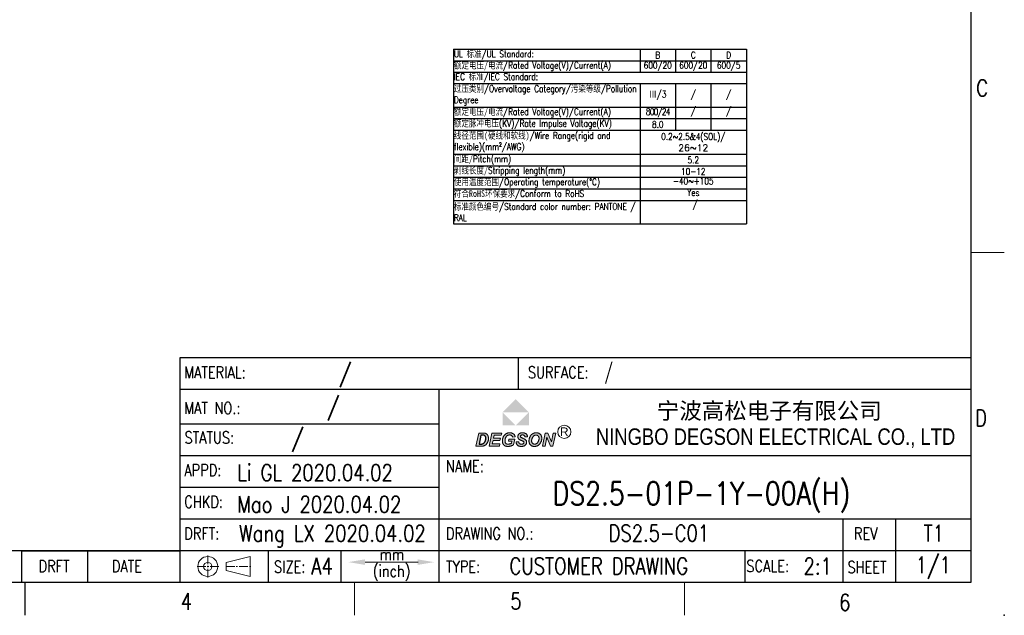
# Model space of a CAD drawing. Header units: inches. Extents: x 2053 to 2350, y -5132 to -4922.
# Tile 4 of 25: x 2201 to 2350, y -5132 to -5042. Entities that reach past the tile are written whole.
import ezdxf
from ezdxf.enums import TextEntityAlignment as Align

# ---------------------------------------------------------------- set-up
doc = ezdxf.new("R2010")
doc.units = ezdxf.units.IN
doc.header["$MEASUREMENT"] = 0
doc.linetypes.add('CENTER2', pattern=[28.575, 19.05, -3.175, 3.175, -3.175])
for name, color, linetype, lineweight in [('TEXT', 6, 'Continuous', 13), ('刻字', 1, 'Continuous', 13), ('轮廓线', 7, 'Continuous', 30)]:
    doc.layers.add(name, color=color, linetype=linetype, lineweight=lineweight)
doc.layers.add('尺寸线', color=3, linetype='Continuous')
doc.layers.add('注解', color=3, linetype='Continuous')
doc.styles.add('arial-V1.1', font='arial.ttf')
doc.styles.add('Romans-高1.8', font='romans.shx', dxfattribs={"width": 0.8, "height": 1.8})
doc.styles.add('romans-高2.5', font='romans.shx', dxfattribs={"width": 0.8, "height": 2.5})
doc.styles.add('romans-高3.5', font='romans.shx', dxfattribs={"width": 0.8, "height": 3.5})
doc.styles.add('宋体-高2.5', font='txt', dxfattribs={"width": 0.8, "height": 2.5})
doc.styles.add('黑体-V1.1', font='simhei.ttf')

# ---------------------------------------------------------------- blocks, each defined once
blk = doc.blocks.new('FOR-1754 Rev.1.1-A4客户图')
at = {"layer": '轮廓线'}
h = blk.add_hatch(color=1, dxfattribs=at)
h.paths.add_polyline_path([(-69.07, 27.78), (-71.07, 25.78), (-67.07, 25.78)])
h.paths.add_polyline_path([(-67.07, 25.78), (-69.07, 23.77), (-67.07, 23.77)])
h.paths.add_polyline_path([(-71.07, 25.78), (-71.07, 23.77), (-69.07, 23.77)])
blk.add_hatch(color=1, dxfattribs=at).paths.add_polyline_path([(-69.07, 23.77), (-67.07, 23.77), (-67.07, 25.78)])
h = blk.add_hatch(color=256, dxfattribs=at)
h.paths.add_polyline_path([(-65.7, 22.64), (-65.74, 22.65), (-65.79, 22.66), (-65.84, 22.66), (-65.89, 22.67), (-65.94, 22.67), (-65.98, 22.67), (-66.03, 22.66), (-66.08, 22.66), (-66.13, 22.65), (-66.17, 22.65), (-66.22, 22.64), (-66.27, 22.62), (-66.31, 22.61), (-66.35, 22.59), (-66.39, 22.58), (-66.44, 22.56), (-66.48, 22.53), (-66.52, 22.51), (-66.56, 22.48), (-66.6, 22.45), (-66.63, 22.42), (-66.67, 22.39), (-66.7, 22.36), (-66.73, 22.32), (-66.77, 22.29), (-66.79, 22.25), (-66.81, 22.23), (-66.84, 22.19), (-66.86, 22.15), (-66.88, 22.11), (-66.9, 22.07), (-66.92, 22.02), (-66.94, 21.98), (-66.96, 21.93), (-66.98, 21.89), (-66.99, 21.84), (-67.01, 21.79), (-67.02, 21.75), (-67.03, 21.7), (-67.04, 21.65), (-67.05, 21.6), (-67.05, 21.56), (-67.06, 21.51), (-67.06, 21.46), (-67.06, 21.42), (-67.06, 21.41), (-67.06, 21.36), (-67.06, 21.32), (-67.05, 21.27), (-67.04, 21.22), (-67.03, 21.18), (-67.02, 21.13), (-67, 21.09), (-66.98, 21.04), (-66.97, 21), (-66.94, 20.96), (-66.92, 20.92), (-66.89, 20.89), (-66.86, 20.85), (-66.83, 20.82), (-66.79, 20.79), (-66.75, 20.75), (-66.71, 20.72), (-66.7, 20.72), (-66.66, 20.69), (-66.62, 20.67), (-66.58, 20.66), (-66.54, 20.64), (-66.49, 20.63), (-66.45, 20.62), (-66.4, 20.61), (-66.35, 20.6), (-66.3, 20.6), (-66.24, 20.6), (-66.21, 20.6), (-66.16, 20.6), (-66.11, 20.6), (-66.06, 20.61), (-66.01, 20.62), (-65.97, 20.63), (-65.92, 20.64), (-65.88, 20.66), (-65.83, 20.67), (-65.79, 20.69), (-65.75, 20.71), (-65.71, 20.73), (-65.67, 20.76), (-65.63, 20.78), (-65.59, 20.81), (-65.56, 20.84), (-65.52, 20.87), (-65.49, 20.9), (-65.45, 20.93), (-65.42, 20.97), (-65.39, 21), (-65.37, 21.04), (-65.34, 21.08), (-65.31, 21.12), (-65.29, 21.17), (-65.26, 21.21), (-65.26, 21.23), (-65.24, 21.27), (-65.22, 21.32), (-65.2, 21.36), (-65.18, 21.41), (-65.17, 21.45), (-65.16, 21.5), (-65.14, 21.54), (-65.14, 21.59), (-65.13, 21.64), (-65.12, 21.68), (-65.12, 21.73), (-65.12, 21.78), (-65.11, 21.83), (-65.11, 21.84), (-65.12, 21.89), (-65.12, 21.94), (-65.13, 21.99), (-65.14, 22.04), (-65.15, 22.09), (-65.16, 22.13), (-65.17, 22.17), (-65.19, 22.22), (-65.21, 22.26), (-65.23, 22.3), (-65.26, 22.33), (-65.28, 22.37), (-65.31, 22.4), (-65.34, 22.44), (-65.35, 22.44), (-65.38, 22.47), (-65.41, 22.5), (-65.45, 22.53), (-65.49, 22.55), (-65.53, 22.57), (-65.57, 22.59), (-65.61, 22.61), (-65.65, 22.63)])
h.paths.add_polyline_path([(-65.8, 22.29), (-65.76, 22.27), (-65.72, 22.25), (-65.69, 22.22), (-65.65, 22.19), (-65.64, 22.17), (-65.61, 22.14), (-65.59, 22.1), (-65.57, 22.06), (-65.55, 22.02), (-65.54, 21.97), (-65.53, 21.92), (-65.53, 21.87), (-65.53, 21.82), (-65.53, 21.8), (-65.53, 21.76), (-65.53, 21.71), (-65.54, 21.66), (-65.55, 21.62), (-65.56, 21.57), (-65.57, 21.53), (-65.59, 21.48), (-65.6, 21.43), (-65.62, 21.38), (-65.65, 21.34), (-65.67, 21.29), (-65.7, 21.25), (-65.72, 21.21), (-65.75, 21.17), (-65.78, 21.14), (-65.81, 21.11), (-65.84, 21.08), (-65.88, 21.05), (-65.93, 21.02), (-65.98, 20.99), (-66.02, 20.98), (-66.06, 20.96), (-66.11, 20.95), (-66.15, 20.94), (-66.2, 20.94), (-66.24, 20.94), (-66.29, 20.95), (-66.34, 20.96), (-66.38, 20.98), (-66.42, 20.99), (-66.46, 21.02), (-66.5, 21.05), (-66.53, 21.08), (-66.56, 21.12), (-66.58, 21.15), (-66.6, 21.19), (-66.62, 21.24), (-66.64, 21.28), (-66.65, 21.33), (-66.65, 21.38), (-66.65, 21.43), (-66.65, 21.46), (-66.65, 21.51), (-66.65, 21.56), (-66.64, 21.61), (-66.63, 21.65), (-66.62, 21.7), (-66.61, 21.74), (-66.59, 21.79), (-66.58, 21.83), (-66.56, 21.87), (-66.54, 21.92), (-66.52, 21.96), (-66.49, 22), (-66.46, 22.04), (-66.44, 22.07), (-66.41, 22.11), (-66.38, 22.15), (-66.34, 22.18), (-66.31, 22.21), (-66.27, 22.24), (-66.23, 22.26), (-66.19, 22.28), (-66.15, 22.3), (-66.11, 22.31), (-66.07, 22.32), (-66.02, 22.32), (-65.97, 22.32), (-65.94, 22.32), (-65.89, 22.32), (-65.85, 22.31)], flags=16)
h.paths.add_polyline_path([(-65.01, 20.63), (-64.62, 20.63), (-64.34, 21.98), (-63.8, 20.63), (-63.42, 20.63), (-63, 22.63), (-63.38, 22.63), (-63.66, 21.29), (-64.21, 22.63), (-64.59, 22.63)])
h.paths.add_polyline_path([(-68.2, 22.32), (-68.15, 22.33), (-68.1, 22.34), (-68.04, 22.34), (-67.99, 22.34), (-67.94, 22.33), (-67.89, 22.32), (-67.85, 22.31), (-67.81, 22.29), (-67.77, 22.26), (-67.74, 22.22), (-67.71, 22.19), (-67.69, 22.14), (-67.68, 22.1), (-67.67, 22.04), (-67.28, 22.06), (-67.28, 22.1), (-67.29, 22.15), (-67.3, 22.19), (-67.31, 22.24), (-67.33, 22.28), (-67.35, 22.32), (-67.37, 22.36), (-67.4, 22.4), (-67.42, 22.44), (-67.46, 22.47), (-67.49, 22.5), (-67.5, 22.51), (-67.53, 22.54), (-67.57, 22.56), (-67.61, 22.58), (-67.65, 22.6), (-67.69, 22.61), (-67.73, 22.63), (-67.78, 22.64), (-67.82, 22.65), (-67.87, 22.66), (-67.93, 22.66), (-67.98, 22.67), (-68.04, 22.67), (-68.04, 22.67), (-68.09, 22.67), (-68.15, 22.66), (-68.2, 22.66), (-68.25, 22.65), (-68.3, 22.64), (-68.34, 22.63), (-68.38, 22.61), (-68.43, 22.59), (-68.46, 22.57), (-68.5, 22.55), (-68.53, 22.53), (-68.56, 22.5), (-68.57, 22.5), (-68.6, 22.46), (-68.63, 22.43), (-68.66, 22.39), (-68.68, 22.35), (-68.7, 22.31), (-68.72, 22.27), (-68.73, 22.22), (-68.74, 22.18), (-68.75, 22.13), (-68.75, 22.08), (-68.75, 22.06), (-68.74, 22.01), (-68.73, 21.96), (-68.72, 21.91), (-68.71, 21.87), (-68.69, 21.83), (-68.68, 21.82), (-68.66, 21.78), (-68.63, 21.75), (-68.59, 21.71), (-68.56, 21.68), (-68.52, 21.66), (-68.49, 21.64), (-68.46, 21.62), (-68.42, 21.6), (-68.38, 21.58), (-68.34, 21.56), (-68.29, 21.53), (-68.23, 21.51), (-68.18, 21.49), (-68.13, 21.47), (-68.07, 21.44), (-68.02, 21.41), (-67.98, 21.39), (-67.94, 21.37), (-67.91, 21.35), (-67.89, 21.34), (-67.87, 21.32), (-67.84, 21.28), (-67.82, 21.24), (-67.82, 21.18), (-67.83, 21.13), (-67.85, 21.09), (-67.87, 21.05), (-67.92, 21.01), (-67.96, 20.99), (-67.99, 20.97), (-68.04, 20.96), (-68.09, 20.95), (-68.14, 20.94), (-68.2, 20.94), (-68.24, 20.94), (-68.3, 20.95), (-68.35, 20.96), (-68.4, 20.97), (-68.44, 20.98), (-68.48, 21), (-68.51, 21.02), (-68.54, 21.06), (-68.56, 21.1), (-68.58, 21.14), (-68.59, 21.18), (-68.59, 21.24), (-68.6, 21.3), (-68.99, 21.28), (-68.99, 21.25), (-68.99, 21.2), (-68.98, 21.15), (-68.98, 21.1), (-68.97, 21.05), (-68.95, 21.01), (-68.94, 20.97), (-68.92, 20.93), (-68.9, 20.9), (-68.88, 20.86), (-68.85, 20.83), (-68.82, 20.79), (-68.78, 20.76), (-68.74, 20.74), (-68.7, 20.71), (-68.65, 20.69), (-68.63, 20.68), (-68.59, 20.66), (-68.54, 20.65), (-68.5, 20.63), (-68.45, 20.62), (-68.41, 20.61), (-68.36, 20.61), (-68.31, 20.6), (-68.26, 20.6), (-68.2, 20.6), (-68.19, 20.6), (-68.13, 20.6), (-68.08, 20.6), (-68.03, 20.61), (-67.98, 20.62), (-67.93, 20.63), (-67.89, 20.64), (-67.84, 20.66), (-67.8, 20.67), (-67.76, 20.69), (-67.72, 20.71), (-67.69, 20.74), (-67.65, 20.76), (-67.62, 20.79), (-67.59, 20.82), (-67.55, 20.86), (-67.52, 20.89), (-67.5, 20.93), (-67.47, 20.97), (-67.46, 21.01), (-67.44, 21.06), (-67.43, 21.1), (-67.42, 21.14), (-67.41, 21.19), (-67.41, 21.24), (-67.41, 21.25), (-67.42, 21.3), (-67.42, 21.35), (-67.43, 21.4), (-67.45, 21.44), (-67.47, 21.48), (-67.49, 21.52), (-67.52, 21.56), (-67.55, 21.59), (-67.56, 21.6), (-67.58, 21.62), (-67.61, 21.64), (-67.64, 21.66), (-67.68, 21.68), (-67.72, 21.7), (-67.77, 21.73), (-67.81, 21.75), (-67.87, 21.78), (-67.93, 21.8), (-67.99, 21.83), (-68.05, 21.86), (-68.11, 21.88), (-68.16, 21.91), (-68.2, 21.93), (-68.24, 21.95), (-68.27, 21.97), (-68.29, 21.99), (-68.3, 22), (-68.33, 22.04), (-68.35, 22.08), (-68.35, 22.13), (-68.35, 22.16), (-68.34, 22.21), (-68.31, 22.25), (-68.28, 22.29), (-68.24, 22.31)])
h.paths.add_polyline_path([(-70.12, 22.32), (-70.07, 22.33), (-70.02, 22.33), (-69.97, 22.33), (-69.95, 22.33), (-69.9, 22.33), (-69.85, 22.32), (-69.81, 22.31), (-69.77, 22.29), (-69.73, 22.27), (-69.69, 22.25), (-69.67, 22.23), (-69.64, 22.2), (-69.61, 22.17), (-69.59, 22.13), (-69.56, 22.09), (-69.55, 22.04), (-69.53, 21.99), (-69.14, 22.04), (-69.15, 22.08), (-69.17, 22.13), (-69.18, 22.17), (-69.2, 22.22), (-69.22, 22.26), (-69.25, 22.3), (-69.27, 22.34), (-69.3, 22.38), (-69.32, 22.41), (-69.36, 22.45), (-69.39, 22.48), (-69.42, 22.51), (-69.44, 22.52), (-69.47, 22.54), (-69.51, 22.56), (-69.55, 22.58), (-69.59, 22.6), (-69.63, 22.62), (-69.68, 22.63), (-69.72, 22.64), (-69.77, 22.65), (-69.82, 22.66), (-69.87, 22.66), (-69.92, 22.67), (-69.98, 22.67), (-70, 22.67), (-70.05, 22.67), (-70.1, 22.66), (-70.15, 22.66), (-70.2, 22.65), (-70.24, 22.64), (-70.29, 22.63), (-70.33, 22.61), (-70.38, 22.6), (-70.42, 22.58), (-70.46, 22.56), (-70.5, 22.54), (-70.54, 22.52), (-70.58, 22.49), (-70.6, 22.47), (-70.64, 22.45), (-70.67, 22.42), (-70.71, 22.39), (-70.74, 22.35), (-70.77, 22.32), (-70.8, 22.28), (-70.83, 22.25), (-70.86, 22.21), (-70.88, 22.17), (-70.91, 22.13), (-70.93, 22.08), (-70.96, 22.04), (-70.97, 21.99), (-70.99, 21.94), (-71.01, 21.9), (-71.03, 21.85), (-71.04, 21.81), (-71.05, 21.76), (-71.06, 21.72), (-71.07, 21.67), (-71.08, 21.62), (-71.08, 21.58), (-71.09, 21.53), (-71.09, 21.48), (-71.09, 21.43), (-71.09, 21.38), (-71.09, 21.33), (-71.08, 21.28), (-71.08, 21.23), (-71.07, 21.18), (-71.05, 21.14), (-71.04, 21.09), (-71.03, 21.05), (-71.01, 21.01), (-70.99, 20.97), (-70.97, 20.93), (-70.94, 20.9), (-70.91, 20.86), (-70.89, 20.83), (-70.85, 20.8), (-70.82, 20.77), (-70.8, 20.75), (-70.76, 20.72), (-70.73, 20.7), (-70.69, 20.68), (-70.65, 20.66), (-70.61, 20.65), (-70.56, 20.64), (-70.52, 20.62), (-70.47, 20.62), (-70.42, 20.61), (-70.36, 20.6), (-70.31, 20.6), (-70.25, 20.6), (-70.21, 20.6), (-70.16, 20.6), (-70.11, 20.61), (-70.07, 20.61), (-70.02, 20.62), (-69.97, 20.62), (-69.92, 20.63), (-69.88, 20.64), (-69.83, 20.66), (-69.78, 20.67), (-69.74, 20.68), (-69.69, 20.7), (-69.64, 20.72), (-69.6, 20.74), (-69.55, 20.76), (-69.51, 20.78), (-69.47, 20.8), (-69.43, 20.82), (-69.4, 20.84), (-69.22, 21.7), (-70.11, 21.7), (-70.18, 21.37), (-69.67, 21.37), (-69.73, 21.07), (-69.75, 21.06), (-69.79, 21.04), (-69.83, 21.03), (-69.87, 21.01), (-69.92, 21), (-69.97, 20.98), (-70.01, 20.97), (-70.06, 20.96), (-70.1, 20.95), (-70.15, 20.95), (-70.2, 20.94), (-70.24, 20.94), (-70.29, 20.94), (-70.34, 20.95), (-70.39, 20.96), (-70.43, 20.97), (-70.48, 20.99), (-70.51, 21.01), (-70.55, 21.04), (-70.58, 21.06), (-70.59, 21.08), (-70.62, 21.11), (-70.64, 21.15), (-70.65, 21.19), (-70.67, 21.23), (-70.68, 21.27), (-70.69, 21.32), (-70.69, 21.38), (-70.69, 21.44), (-70.69, 21.49), (-70.69, 21.54), (-70.68, 21.59), (-70.68, 21.64), (-70.67, 21.69), (-70.66, 21.73), (-70.65, 21.78), (-70.63, 21.82), (-70.62, 21.87), (-70.6, 21.91), (-70.58, 21.95), (-70.56, 22), (-70.53, 22.04), (-70.5, 22.08), (-70.47, 22.11), (-70.44, 22.15), (-70.41, 22.18), (-70.38, 22.21), (-70.34, 22.23), (-70.34, 22.23), (-70.29, 22.26), (-70.25, 22.28), (-70.21, 22.29), (-70.16, 22.31)])
h.paths.add_polyline_path([(-71.26, 22.3), (-71.19, 22.63), (-72.67, 22.63), (-73.09, 20.63), (-71.53, 20.63), (-71.45, 20.97), (-72.62, 20.97), (-72.49, 21.51), (-71.46, 21.51), (-71.39, 21.84), (-72.42, 21.84), (-72.33, 22.3)])
h.paths.add_polyline_path([(-73.95, 22.63), (-74.01, 22.63), (-74.07, 22.63), (-74.14, 22.63), (-74.68, 22.63), (-75.1, 20.63), (-74.38, 20.63), (-74.31, 20.63), (-74.26, 20.64), (-74.2, 20.64), (-74.15, 20.64), (-74.11, 20.65), (-74.07, 20.65), (-74.03, 20.66), (-74, 20.66), (-73.97, 20.67), (-73.92, 20.69), (-73.87, 20.7), (-73.82, 20.72), (-73.78, 20.74), (-73.74, 20.76), (-73.7, 20.78), (-73.66, 20.81), (-73.63, 20.83), (-73.6, 20.85), (-73.57, 20.88), (-73.54, 20.91), (-73.51, 20.95), (-73.48, 20.98), (-73.45, 21.02), (-73.42, 21.06), (-73.39, 21.1), (-73.37, 21.14), (-73.34, 21.18), (-73.32, 21.23), (-73.31, 21.25), (-73.29, 21.29), (-73.27, 21.33), (-73.26, 21.37), (-73.25, 21.42), (-73.23, 21.46), (-73.22, 21.51), (-73.21, 21.55), (-73.21, 21.6), (-73.2, 21.65), (-73.2, 21.7), (-73.2, 21.75), (-73.19, 21.8), (-73.19, 21.85), (-73.2, 21.89), (-73.2, 21.94), (-73.21, 21.99), (-73.22, 22.04), (-73.23, 22.08), (-73.24, 22.13), (-73.26, 22.18), (-73.27, 22.22), (-73.29, 22.26), (-73.31, 22.3), (-73.33, 22.32), (-73.36, 22.37), (-73.39, 22.4), (-73.42, 22.44), (-73.45, 22.47), (-73.46, 22.48), (-73.5, 22.51), (-73.54, 22.53), (-73.59, 22.56), (-73.63, 22.58), (-73.66, 22.59), (-73.71, 22.6), (-73.75, 22.61), (-73.8, 22.62), (-73.85, 22.63), (-73.88, 22.63), (-73.91, 22.63)])
h.paths.add_polyline_path([(-73.96, 22.3), (-73.92, 22.29), (-73.88, 22.29), (-73.85, 22.28), (-73.81, 22.26), (-73.78, 22.24), (-73.74, 22.21), (-73.71, 22.18), (-73.68, 22.14), (-73.66, 22.1), (-73.64, 22.07), (-73.63, 22.03), (-73.62, 21.98), (-73.61, 21.93), (-73.61, 21.87), (-73.61, 21.82), (-73.61, 21.8), (-73.61, 21.75), (-73.61, 21.7), (-73.62, 21.65), (-73.63, 21.6), (-73.63, 21.55), (-73.65, 21.51), (-73.66, 21.46), (-73.67, 21.42), (-73.69, 21.38), (-73.7, 21.36), (-73.73, 21.31), (-73.75, 21.27), (-73.78, 21.23), (-73.8, 21.19), (-73.83, 21.15), (-73.86, 21.12), (-73.9, 21.09), (-73.91, 21.07), (-73.95, 21.04), (-73.99, 21.02), (-74.04, 21), (-74.08, 20.98), (-74.11, 20.98), (-74.15, 20.97), (-74.19, 20.96), (-74.24, 20.96), (-74.29, 20.96), (-74.35, 20.96), (-74.41, 20.96), (-74.62, 20.96), (-74.34, 22.3), (-74.1, 22.3), (-74.08, 22.3), (-74.02, 22.3)], flags=16)
at = {"layer": 'TEXT'}
for p, q in [((0, 50), (5, 50)), ((-112.95, 3.02), (-109.34, 3.9)), ((-112.95, 1.77), (-112.95, 3.02)), ((-109.34, 0.89), (-109.34, 3.9)), ((-112.95, 1.77), (-109.34, 0.89)), ((-93.5, 0), (-93.5, -5)), ((-43.5, 0), (-43.5, -5))]:
    blk.add_line(p, q, dxfattribs=at)
blk.add_lwpolyline([(-83.85, 3.06), (-91.91, 3.06)], dxfattribs=at)
for radius in [1.51, 0.627]:
    blk.add_circle((-115.75, 2.4), radius, dxfattribs=at)
for points in [[(-91.91, 2.64), (-91.91, 3.48), (-94.44, 3.06)], [(-83.95, 3.48), (-83.95, 2.64), (-81.42, 3.06)]]:
    blk.add_solid(points, dxfattribs=at)
at = {"layer": '刻字'}
for points in [[(-73.19, 21.85), (-73.19, 21.8), (-73.2, 21.75), (-73.2, 21.7), (-73.2, 21.65), (-73.21, 21.6), (-73.21, 21.55), (-73.22, 21.51), (-73.23, 21.46), (-73.25, 21.42), (-73.26, 21.37), (-73.27, 21.33), (-73.29, 21.29), (-73.31, 21.25), (-73.32, 21.23), (-73.34, 21.18), (-73.37, 21.14), (-73.39, 21.1), (-73.42, 21.06), (-73.45, 21.02), (-73.48, 20.98), (-73.51, 20.95), (-73.54, 20.91), (-73.57, 20.88), (-73.6, 20.85), (-73.63, 20.83), (-73.66, 20.81), (-73.7, 20.78), (-73.74, 20.76), (-73.78, 20.74), (-73.82, 20.72), (-73.87, 20.7), (-73.92, 20.69), (-73.97, 20.67), (-74, 20.66), (-74.03, 20.66), (-74.07, 20.65), (-74.11, 20.65), (-74.15, 20.64), (-74.2, 20.64), (-74.26, 20.64), (-74.31, 20.63), (-74.38, 20.63), (-75.1, 20.63), (-74.68, 22.63), (-74.14, 22.63), (-74.07, 22.63), (-74.01, 22.63), (-73.95, 22.63), (-73.91, 22.63), (-73.88, 22.63), (-73.85, 22.63), (-73.8, 22.62), (-73.75, 22.61), (-73.71, 22.6), (-73.66, 22.59), (-73.63, 22.58), (-73.59, 22.56), (-73.54, 22.53), (-73.5, 22.51), (-73.46, 22.48), (-73.45, 22.47), (-73.42, 22.44), (-73.39, 22.4), (-73.36, 22.37), (-73.33, 22.32), (-73.31, 22.3), (-73.29, 22.26), (-73.27, 22.22), (-73.26, 22.18), (-73.24, 22.13), (-73.23, 22.08), (-73.22, 22.04), (-73.21, 21.99), (-73.2, 21.94), (-73.2, 21.89)], [(-72.67, 22.63), (-73.09, 20.63), (-71.53, 20.63), (-71.45, 20.97), (-72.62, 20.97), (-72.49, 21.51), (-71.46, 21.51), (-71.39, 21.84), (-72.42, 21.84), (-72.33, 22.3), (-71.26, 22.3), (-71.19, 22.63)], [(-70.15, 22.66), (-70.2, 22.65), (-70.24, 22.64), (-70.29, 22.63), (-70.33, 22.61), (-70.38, 22.6), (-70.42, 22.58), (-70.46, 22.56), (-70.5, 22.54), (-70.54, 22.52), (-70.58, 22.49), (-70.6, 22.47), (-70.64, 22.45), (-70.67, 22.42), (-70.71, 22.39), (-70.74, 22.35), (-70.77, 22.32), (-70.8, 22.28), (-70.83, 22.25), (-70.86, 22.21), (-70.88, 22.17), (-70.91, 22.13), (-70.93, 22.08), (-70.96, 22.04), (-70.98, 21.99), (-70.98, 21.99), (-70.99, 21.94), (-71.01, 21.9), (-71.03, 21.85), (-71.04, 21.81), (-71.05, 21.76), (-71.06, 21.72), (-71.07, 21.67), (-71.08, 21.62), (-71.08, 21.58), (-71.09, 21.53), (-71.09, 21.48), (-71.09, 21.43), (-71.09, 21.38), (-71.09, 21.33), (-71.08, 21.28), (-71.08, 21.23), (-71.07, 21.18), (-71.05, 21.14), (-71.04, 21.09), (-71.03, 21.05), (-71.01, 21.01), (-70.99, 20.97), (-70.97, 20.93), (-70.94, 20.9), (-70.91, 20.86), (-70.89, 20.83), (-70.85, 20.8), (-70.82, 20.77), (-70.8, 20.75), (-70.76, 20.72), (-70.73, 20.7), (-70.69, 20.68), (-70.65, 20.66), (-70.61, 20.65), (-70.56, 20.64), (-70.52, 20.62), (-70.47, 20.62), (-70.42, 20.61), (-70.36, 20.6), (-70.31, 20.6), (-70.25, 20.6), (-70.21, 20.6), (-70.16, 20.6), (-70.11, 20.61), (-70.07, 20.61), (-70.02, 20.62), (-69.97, 20.62), (-69.92, 20.63), (-69.88, 20.64), (-69.83, 20.66), (-69.78, 20.67), (-69.74, 20.68), (-69.69, 20.7), (-69.64, 20.72), (-69.6, 20.74), (-69.55, 20.76), (-69.51, 20.78), (-69.47, 20.8), (-69.43, 20.82), (-69.4, 20.84), (-69.22, 21.7), (-70.11, 21.7), (-70.18, 21.37), (-69.67, 21.37), (-69.73, 21.07), (-69.75, 21.06), (-69.79, 21.04), (-69.83, 21.03), (-69.87, 21.01), (-69.92, 21), (-69.97, 20.98), (-70.01, 20.97), (-70.06, 20.96), (-70.1, 20.95), (-70.15, 20.95), (-70.2, 20.94), (-70.24, 20.94), (-70.29, 20.94), (-70.34, 20.95), (-70.39, 20.96), (-70.43, 20.97), (-70.48, 20.99), (-70.51, 21.01), (-70.55, 21.04), (-70.58, 21.06), (-70.59, 21.08), (-70.62, 21.11), (-70.64, 21.15), (-70.65, 21.19), (-70.67, 21.23), (-70.68, 21.27), (-70.69, 21.32), (-70.69, 21.38), (-70.69, 21.44), (-70.69, 21.44), (-70.69, 21.49), (-70.69, 21.54), (-70.68, 21.59), (-70.68, 21.64), (-70.67, 21.69), (-70.66, 21.73), (-70.65, 21.78), (-70.63, 21.82), (-70.62, 21.87), (-70.6, 21.91), (-70.58, 21.95), (-70.56, 22), (-70.53, 22.04), (-70.5, 22.08), (-70.47, 22.11), (-70.44, 22.15), (-70.41, 22.18), (-70.38, 22.21), (-70.34, 22.23), (-70.34, 22.23), (-70.29, 22.26), (-70.25, 22.28), (-70.21, 22.29), (-70.16, 22.31), (-70.12, 22.32), (-70.07, 22.33), (-70.02, 22.33), (-69.97, 22.33), (-69.95, 22.33), (-69.9, 22.33), (-69.85, 22.32), (-69.81, 22.31), (-69.77, 22.29), (-69.73, 22.27), (-69.69, 22.25), (-69.67, 22.23), (-69.64, 22.2), (-69.61, 22.17), (-69.59, 22.13), (-69.56, 22.09), (-69.55, 22.04), (-69.53, 21.99), (-69.14, 22.04), (-69.15, 22.08), (-69.17, 22.13), (-69.18, 22.17), (-69.2, 22.22), (-69.22, 22.26), (-69.25, 22.3), (-69.27, 22.34), (-69.3, 22.38), (-69.32, 22.41), (-69.36, 22.45), (-69.39, 22.48), (-69.42, 22.51), (-69.44, 22.52), (-69.47, 22.54), (-69.51, 22.56), (-69.55, 22.58), (-69.59, 22.6), (-69.63, 22.62), (-69.68, 22.63), (-69.72, 22.64), (-69.77, 22.65), (-69.82, 22.66), (-69.87, 22.66), (-69.92, 22.67), (-69.98, 22.67), (-70, 22.67), (-70.05, 22.67), (-70.1, 22.66)], [(-68.2, 22.66), (-68.25, 22.65), (-68.3, 22.64), (-68.34, 22.63), (-68.38, 22.61), (-68.43, 22.59), (-68.46, 22.57), (-68.5, 22.55), (-68.53, 22.53), (-68.56, 22.5), (-68.57, 22.5), (-68.6, 22.46), (-68.63, 22.43), (-68.66, 22.39), (-68.68, 22.35), (-68.7, 22.31), (-68.72, 22.27), (-68.73, 22.22), (-68.74, 22.18), (-68.75, 22.13), (-68.75, 22.08), (-68.75, 22.06), (-68.74, 22.01), (-68.73, 21.96), (-68.72, 21.91), (-68.71, 21.87), (-68.69, 21.83), (-68.68, 21.82), (-68.66, 21.78), (-68.63, 21.75), (-68.59, 21.71), (-68.56, 21.68), (-68.52, 21.66), (-68.49, 21.64), (-68.46, 21.62), (-68.42, 21.6), (-68.38, 21.58), (-68.34, 21.56), (-68.29, 21.53), (-68.23, 21.51), (-68.18, 21.49), (-68.13, 21.47), (-68.07, 21.44), (-68.02, 21.41), (-67.98, 21.39), (-67.94, 21.37), (-67.91, 21.35), (-67.89, 21.34), (-67.87, 21.32), (-67.84, 21.28), (-67.82, 21.24), (-67.82, 21.19), (-67.82, 21.17), (-67.83, 21.13), (-67.85, 21.09), (-67.87, 21.05), (-67.91, 21.02), (-67.92, 21.01), (-67.96, 20.99), (-67.99, 20.97), (-68.04, 20.96), (-68.09, 20.95), (-68.14, 20.94), (-68.2, 20.94), (-68.24, 20.94), (-68.3, 20.95), (-68.35, 20.96), (-68.4, 20.97), (-68.44, 20.98), (-68.48, 21), (-68.51, 21.02), (-68.53, 21.05), (-68.55, 21.06), (-68.56, 21.1), (-68.58, 21.14), (-68.59, 21.18), (-68.59, 21.24), (-68.6, 21.3), (-68.99, 21.28), (-68.99, 21.25), (-68.99, 21.2), (-68.98, 21.15), (-68.98, 21.1), (-68.97, 21.05), (-68.95, 21.01), (-68.94, 20.97), (-68.92, 20.93), (-68.9, 20.9), (-68.88, 20.86), (-68.85, 20.83), (-68.82, 20.79), (-68.78, 20.76), (-68.74, 20.74), (-68.7, 20.71), (-68.65, 20.69), (-68.63, 20.68), (-68.59, 20.66), (-68.54, 20.65), (-68.5, 20.63), (-68.45, 20.62), (-68.41, 20.61), (-68.36, 20.61), (-68.31, 20.6), (-68.26, 20.6), (-68.2, 20.6), (-68.19, 20.6), (-68.13, 20.6), (-68.08, 20.6), (-68.03, 20.61), (-67.98, 20.62), (-67.93, 20.63), (-67.89, 20.64), (-67.84, 20.66), (-67.8, 20.67), (-67.76, 20.69), (-67.72, 20.71), (-67.69, 20.74), (-67.65, 20.76), (-67.62, 20.79), (-67.59, 20.82), (-67.55, 20.86), (-67.52, 20.89), (-67.5, 20.93), (-67.47, 20.97), (-67.46, 21.01), (-67.44, 21.06), (-67.43, 21.1), (-67.42, 21.14), (-67.41, 21.19), (-67.41, 21.24), (-67.41, 21.25), (-67.42, 21.3), (-67.42, 21.35), (-67.43, 21.4), (-67.45, 21.44), (-67.47, 21.48), (-67.49, 21.52), (-67.52, 21.56), (-67.55, 21.59), (-67.56, 21.6), (-67.58, 21.62), (-67.61, 21.64), (-67.64, 21.66), (-67.68, 21.68), (-67.72, 21.7), (-67.77, 21.73), (-67.81, 21.75), (-67.87, 21.78), (-67.93, 21.8), (-67.99, 21.83), (-68.05, 21.86), (-68.11, 21.88), (-68.16, 21.91), (-68.2, 21.93), (-68.24, 21.95), (-68.27, 21.97), (-68.29, 21.99), (-68.3, 22), (-68.33, 22.04), (-68.35, 22.08), (-68.35, 22.13), (-68.35, 22.16), (-68.34, 22.21), (-68.31, 22.25), (-68.28, 22.28), (-68.27, 22.29), (-68.24, 22.31), (-68.2, 22.32), (-68.15, 22.33), (-68.1, 22.34), (-68.04, 22.34), (-67.99, 22.34), (-67.94, 22.33), (-67.89, 22.32), (-67.85, 22.31), (-67.81, 22.29), (-67.78, 22.26), (-67.77, 22.26), (-67.74, 22.22), (-67.71, 22.19), (-67.69, 22.14), (-67.68, 22.1), (-67.67, 22.04), (-67.28, 22.06), (-67.28, 22.1), (-67.29, 22.15), (-67.3, 22.19), (-67.31, 22.24), (-67.33, 22.28), (-67.35, 22.32), (-67.37, 22.36), (-67.4, 22.4), (-67.42, 22.44), (-67.46, 22.47), (-67.49, 22.5), (-67.5, 22.51), (-67.53, 22.54), (-67.57, 22.56), (-67.61, 22.58), (-67.65, 22.6), (-67.69, 22.61), (-67.73, 22.63), (-67.78, 22.64), (-67.82, 22.65), (-67.87, 22.66), (-67.93, 22.66), (-67.98, 22.67), (-68.04, 22.67), (-68.04, 22.67), (-68.09, 22.67), (-68.15, 22.66)], [(-66.03, 22.66), (-66.08, 22.66), (-66.13, 22.65), (-66.17, 22.65), (-66.22, 22.64), (-66.27, 22.62), (-66.31, 22.61), (-66.35, 22.59), (-66.39, 22.58), (-66.44, 22.56), (-66.48, 22.53), (-66.52, 22.51), (-66.56, 22.48), (-66.6, 22.45), (-66.63, 22.42), (-66.67, 22.39), (-66.7, 22.36), (-66.73, 22.32), (-66.77, 22.29), (-66.79, 22.25), (-66.81, 22.23), (-66.84, 22.19), (-66.86, 22.15), (-66.88, 22.11), (-66.9, 22.07), (-66.92, 22.02), (-66.94, 21.98), (-66.96, 21.93), (-66.98, 21.89), (-66.99, 21.84), (-67.01, 21.79), (-67.02, 21.75), (-67.03, 21.7), (-67.04, 21.65), (-67.05, 21.6), (-67.05, 21.56), (-67.06, 21.51), (-67.06, 21.46), (-67.06, 21.42), (-67.06, 21.41), (-67.06, 21.36), (-67.06, 21.32), (-67.05, 21.27), (-67.04, 21.22), (-67.03, 21.18), (-67.02, 21.13), (-67, 21.09), (-66.98, 21.04), (-66.97, 21), (-66.94, 20.96), (-66.92, 20.92), (-66.89, 20.89), (-66.86, 20.85), (-66.83, 20.82), (-66.79, 20.79), (-66.75, 20.75), (-66.71, 20.72), (-66.7, 20.72), (-66.66, 20.69), (-66.62, 20.67), (-66.58, 20.66), (-66.54, 20.64), (-66.49, 20.63), (-66.45, 20.62), (-66.4, 20.61), (-66.35, 20.6), (-66.3, 20.6), (-66.24, 20.6), (-66.21, 20.6), (-66.16, 20.6), (-66.11, 20.6), (-66.06, 20.61), (-66.01, 20.62), (-65.97, 20.63), (-65.92, 20.64), (-65.88, 20.66), (-65.83, 20.67), (-65.79, 20.69), (-65.75, 20.71), (-65.71, 20.73), (-65.67, 20.76), (-65.63, 20.78), (-65.59, 20.81), (-65.56, 20.84), (-65.52, 20.87), (-65.49, 20.9), (-65.45, 20.93), (-65.42, 20.97), (-65.39, 21), (-65.37, 21.04), (-65.34, 21.08), (-65.31, 21.12), (-65.29, 21.17), (-65.26, 21.21), (-65.26, 21.23), (-65.24, 21.27), (-65.22, 21.32), (-65.2, 21.36), (-65.18, 21.41), (-65.17, 21.45), (-65.16, 21.5), (-65.14, 21.54), (-65.14, 21.59), (-65.13, 21.64), (-65.12, 21.68), (-65.12, 21.73), (-65.12, 21.78), (-65.11, 21.83), (-65.11, 21.84), (-65.12, 21.89), (-65.12, 21.94), (-65.13, 21.99), (-65.14, 22.04), (-65.15, 22.09), (-65.16, 22.13), (-65.17, 22.17), (-65.19, 22.22), (-65.21, 22.26), (-65.23, 22.3), (-65.26, 22.33), (-65.28, 22.37), (-65.31, 22.4), (-65.34, 22.44), (-65.35, 22.44), (-65.38, 22.47), (-65.41, 22.5), (-65.45, 22.53), (-65.49, 22.55), (-65.53, 22.57), (-65.57, 22.59), (-65.61, 22.61), (-65.65, 22.63), (-65.7, 22.64), (-65.74, 22.65), (-65.79, 22.66), (-65.84, 22.66), (-65.89, 22.67), (-65.94, 22.67), (-65.98, 22.67)], [(-64.21, 22.63), (-64.59, 22.63), (-65.01, 20.63), (-64.62, 20.63), (-64.34, 21.98), (-63.8, 20.63), (-63.42, 20.63), (-63, 22.63), (-63.38, 22.63), (-63.66, 21.29)], [(-65.94, 22.32), (-65.89, 22.32), (-65.85, 22.31), (-65.8, 22.29), (-65.76, 22.27), (-65.72, 22.25), (-65.69, 22.22), (-65.65, 22.19), (-65.64, 22.17), (-65.61, 22.14), (-65.59, 22.1), (-65.57, 22.06), (-65.55, 22.02), (-65.54, 21.97), (-65.53, 21.92), (-65.53, 21.87), (-65.53, 21.82), (-65.53, 21.8), (-65.53, 21.76), (-65.53, 21.71), (-65.54, 21.66), (-65.55, 21.62), (-65.56, 21.57), (-65.57, 21.53), (-65.59, 21.48), (-65.6, 21.43), (-65.62, 21.38), (-65.65, 21.34), (-65.67, 21.29), (-65.7, 21.25), (-65.72, 21.21), (-65.75, 21.17), (-65.78, 21.14), (-65.81, 21.11), (-65.84, 21.08), (-65.88, 21.05), (-65.89, 21.04), (-65.93, 21.02), (-65.98, 20.99), (-66.02, 20.98), (-66.06, 20.96), (-66.11, 20.95), (-66.15, 20.94), (-66.2, 20.94), (-66.24, 20.94), (-66.29, 20.95), (-66.34, 20.96), (-66.38, 20.98), (-66.42, 20.99), (-66.46, 21.02), (-66.5, 21.05), (-66.53, 21.08), (-66.56, 21.12), (-66.58, 21.15), (-66.6, 21.19), (-66.62, 21.24), (-66.64, 21.28), (-66.65, 21.33), (-66.65, 21.38), (-66.65, 21.43), (-66.65, 21.46), (-66.65, 21.51), (-66.65, 21.56), (-66.64, 21.61), (-66.63, 21.65), (-66.62, 21.7), (-66.61, 21.74), (-66.59, 21.79), (-66.58, 21.83), (-66.56, 21.87), (-66.54, 21.92), (-66.52, 21.96), (-66.49, 22), (-66.46, 22.04), (-66.44, 22.07), (-66.41, 22.11), (-66.38, 22.15), (-66.34, 22.18), (-66.31, 22.21), (-66.27, 22.24), (-66.23, 22.26), (-66.19, 22.28), (-66.15, 22.3), (-66.11, 22.31), (-66.07, 22.32), (-66.02, 22.32), (-65.97, 22.32)]]:
    blk.add_lwpolyline(points, close=True, dxfattribs=at)
blk.add_circle((-61.7, 22.81), 1, dxfattribs=at)
at = {"layer": '尺寸线'}
for p, q in [((-68.7, 34), (-68.7, 29.2)), ((-80.7, 29.2), (-120, 29.2)), ((0, 29.2), (-80.7, 29.2)), ((-80.7, 29.2), (-80.7, 0)), ((-120, 24), (-80.7, 24)), ((-207, 4.8), (-120, 4.8)), ((-144, 4.8), (-144, 0)), ((-134, 4.8), (-134, 0)), ((-106.6, 4.8), (-106.6, 0)), ((-95.6, 4.8), (-95.6, 0)), ((-34.3, 0), (-34.3, 4.8)), ((-143.5, 0), (-143.5, -5))]:
    blk.add_line(p, q, dxfattribs=at)
for points in [[(-120, 19.2), (0, 19.2)], [(-120, 14.4), (-80.7, 14.4)], [(-120, 9.6), (-74.67, 9.6), (0, 9.6)], [(-19.5, 9.6), (-19.5, 0)], [(-11.5, 9.6), (-11.5, 0)], [(-120, 4.8), (-74.67, 4.8), (0, 4.8)]]:
    blk.add_lwpolyline(points, dxfattribs=at)
at = {"layer": '轮廓线'}
for p, q in [((0, 34), (-120, 34)), ((-120, 34), (-120, 0)), ((-120, 4.8), (-120, 0)), ((-287, 0), (-74.67, 0))]:
    blk.add_line(p, q, dxfattribs=at)
at = {"layer": '轮廓线', "color": 1, "linetype": 'CENTER2', "lineweight": 13, "ltscale": 0.07}
for p, q in [((-115.75, 4.06), (-115.75, 0.67)), ((-117.38, 2.4), (-114.09, 2.4)), ((-113, 2.4), (-109.14, 2.4))]:
    blk.add_line(p, q, dxfattribs=at)
at = {"layer": '轮廓线'}
blk.add_lwpolyline([(-74.67, 0), (0, 0), (0, 200), (-287, 200)], dxfattribs=at)
blk.add_lwpolyline([(-74.1, 22.3), (-74.34, 22.3), (-74.62, 20.96), (-74.41, 20.96), (-74.35, 20.96), (-74.29, 20.96), (-74.24, 20.96), (-74.19, 20.96), (-74.15, 20.97), (-74.11, 20.98), (-74.08, 20.98), (-74.04, 21), (-73.99, 21.02), (-73.95, 21.04), (-73.91, 21.07), (-73.9, 21.09), (-73.86, 21.12), (-73.83, 21.15), (-73.8, 21.19), (-73.78, 21.23), (-73.75, 21.27), (-73.73, 21.31), (-73.7, 21.36), (-73.69, 21.38), (-73.67, 21.42), (-73.66, 21.46), (-73.65, 21.51), (-73.63, 21.55), (-73.63, 21.6), (-73.62, 21.65), (-73.61, 21.7), (-73.61, 21.75), (-73.61, 21.8), (-73.61, 21.82), (-73.61, 21.87), (-73.61, 21.93), (-73.62, 21.98), (-73.63, 22.03), (-73.64, 22.07), (-73.66, 22.1), (-73.68, 22.14), (-73.71, 22.18), (-73.74, 22.21), (-73.78, 22.24), (-73.81, 22.26), (-73.85, 22.28), (-73.88, 22.29), (-73.92, 22.29), (-73.96, 22.3), (-74.02, 22.3), (-74.08, 22.3)], close=True, dxfattribs=at)
blk.add_point((5, -5), dxfattribs=at)
at = {"layer": 'TEXT', "width": 0.8}
for s, height, style, p in [('C', 2.5, 'romans-高2.5', (0.74, 73.66)), ('MATERIAL:', 1.8, 'Romans-高1.8', (-119.31, 30.92)), ('SURFACE:', 1.8, 'Romans-高1.8', (-67.22, 30.92)), ('MAT NO.:', 1.8, 'Romans-高1.8', (-119.31, 25.52)), ('D', 2.5, 'romans-高2.5', (0.57, 23.66)), ('STATUS:', 1.8, 'Romans-高1.8', (-119.28, 21.04)), ('NAME:', 1.8, 'Romans-高1.8', (-79.64, 16.71)), ('APPD:', 1.8, 'Romans-高1.8', (-119.31, 16.11)), ('CHKD:', 1.8, 'Romans-高1.8', (-119.31, 11.31)), ('DRFT:', 1.8, 'Romans-高1.8', (-119.31, 6.51)), ('DRAWING NO.:', 1.8, 'Romans-高1.8', (-79.64, 6.51)), ('REV', 1.8, 'Romans-高1.8', (-17.8, 6.51)), ('mm', 1.8, 'Romans-高1.8', (-89.69, 3.34)), ('DRFT', 1.8, 'Romans-高1.8', (-141.4, 1.55)), ('DATE', 1.8, 'Romans-高1.8', (-130.3, 1.55)), ('SIZE:', 1.8, 'Romans-高1.8', (-105.7, 1.46)), ('A4', 2.5, 'romans-高2.5', (-100.05, 1.19)), ('TYPE:', 1.8, 'Romans-高1.8', (-79.64, 1.47)), ('SCALE:', 1.8, 'Romans-高1.8', (-34.1, 1.57)), ('SHEET', 1.8, 'Romans-高1.8', (-18.77, 1.39)), ('(inch)', 1.8, 'Romans-高1.8', (-90.72, 0.81)), ('4', 2.5, 'romans-高2.5', (-119.85, -4.15)), ('5', 2.5, 'romans-高2.5', (-69.88, -4.08)), ('6', 2.5, 'romans-高2.5', (-20.04, -4.3))]:
    blk.add_text(s, height=height, dxfattribs=dict(at, style=style)).set_placement(p)
at = {"layer": '刻字', "style": 'arial-V1.1'}
blk.add_text('R', height=1.3, dxfattribs=at).set_placement((-62.37, 22.17))
at = {"layer": '尺寸线', "width": 0.8}
for tag, height, style, p in [('/', 2.5, 'romans-高2.5', (-94.89, 30.44)), ('/', 2.5, 'romans-高2.5', (-96.71, 25.38)), ('/', 2.5, 'romans-高2.5', (-102.11, 20.6)), ('15EDGKNM-3.81-XXP-1Y-1000A(H)', 3.5, 'romans-高3.5', (-40.89, 11.73)), ('CENGMZ_2018.10.18', 2.5, 'romans-高2.5', (-97.54, 6.17)), ('15EDGKNM-3.5-C04', 2.5, 'romans-高2.5', (-47.36, 6.2)), ('T0-1', 2.5, 'romans-高2.5', (-5.69, 6.17)), ('CUSTOMER_DRAWING', 2.5, 'romans-高2.5', (-56.48, 1.21)), ('2:1', 2.5, 'romans-高2.5', (-23.28, 1.2)), ('1/1', 2.5, 'romans-高2.5', (-5.77, 1.37))]:
    blk.add_attdef(tag, text='', height=height, dxfattribs=dict(at, style=style)).set_placement(p, align=Align.CENTER)
at = {"layer": '尺寸线', "style": '宋体-高2.5', "width": 0.8}
blk.add_attdef('/', text='', height=2.5, dxfattribs=at).set_placement((-55.64, 31.97), align=Align.MIDDLE_LEFT)
at = {"layer": '轮廓线', "style": '黑体-V1.1'}
blk.add_text('宁波高松电子有限公司', height=2.5, dxfattribs=at).set_placement((-47.68, 24.75))
at = {"layer": '轮廓线', "style": 'arial-V1.1', "width": 0.8}
blk.add_text('NINGBO DEGSON ELECTRICAL CO., LTD', height=2.5, dxfattribs=at).set_placement((-56.92, 20.83))
blk = doc.blocks.new('*T4')
at = {"layer": '尺寸线', "color": 0, "lineweight": -2}
for p, q in [((0, 0), (28.29, 0)), ((0, 0), (0, -1.75)), ((28.29, 0), (33.66, 0)), ((28.29, 0), (28.29, -1.75)), ((33.66, 0), (39.03, 0)), ((33.66, 0), (33.66, -1.75)), ((39.03, 0), (44.41, 0)), ((39.03, 0), (39.03, -1.75)), ((44.41, 0), (44.41, -1.75)), ((0, -1.75), (28.29, -1.75)), ((0, -1.75), (0, -3.45)), ((28.29, -1.75), (33.66, -1.75)), ((28.29, -1.75), (28.29, -3.45)), ((33.66, -1.75), (39.03, -1.75)), ((33.66, -1.75), (33.66, -3.45)), ((39.03, -1.75), (44.41, -1.75)), ((39.03, -1.75), (39.03, -3.45)), ((44.41, -1.75), (44.41, -3.45)), ((0, -3.45), (28.29, -3.45)), ((0, -3.45), (0, -5.2)), ((28.29, -3.45), (33.66, -3.45)), ((33.66, -3.45), (39.03, -3.45)), ((39.03, -3.45), (44.41, -3.45)), ((44.41, -3.45), (44.41, -5.2)), ((0, -5.2), (28.29, -5.2)), ((0, -5.2), (0, -8.77)), ((28.29, -5.2), (33.66, -5.2)), ((28.29, -5.2), (28.29, -8.77)), ((33.66, -5.2), (39.03, -5.2)), ((33.66, -5.2), (33.66, -8.77)), ((39.03, -5.2), (44.41, -5.2)), ((39.03, -5.2), (39.03, -8.77)), ((44.41, -5.2), (44.41, -8.77)), ((0, -8.77), (28.29, -8.77)), ((0, -8.77), (0, -10.52)), ((28.29, -8.77), (33.66, -8.77)), ((28.29, -8.77), (28.29, -10.52)), ((33.66, -8.77), (39.03, -8.77)), ((33.66, -8.77), (33.66, -10.52)), ((39.03, -8.77), (44.41, -8.77)), ((39.03, -8.77), (39.03, -10.52)), ((44.41, -8.77), (44.41, -10.52)), ((0, -10.52), (28.29, -10.52)), ((0, -10.52), (0, -12.27)), ((28.29, -10.52), (33.66, -10.52)), ((28.29, -10.52), (28.29, -12.27)), ((33.66, -10.52), (39.03, -10.52)), ((33.66, -10.52), (33.66, -12.27)), ((39.03, -10.52), (44.41, -10.52)), ((39.03, -10.52), (39.03, -12.27)), ((44.41, -10.52), (44.41, -12.27)), ((0, -12.27), (28.29, -12.27)), ((0, -12.27), (0, -15.9)), ((28.29, -12.27), (33.66, -12.27)), ((28.29, -12.27), (28.29, -15.9)), ((33.66, -12.27), (39.03, -12.27)), ((39.03, -12.27), (44.41, -12.27)), ((44.41, -12.27), (44.41, -15.9)), ((0, -15.9), (28.29, -15.9)), ((0, -15.9), (0, -17.65)), ((28.29, -15.9), (33.66, -15.9)), ((28.29, -15.9), (28.29, -17.65)), ((33.66, -15.9), (39.03, -15.9)), ((39.03, -15.9), (44.41, -15.9)), ((44.41, -15.9), (44.41, -17.65)), ((0, -17.65), (28.29, -17.65)), ((0, -17.65), (0, -19.41)), ((28.29, -17.65), (33.66, -17.65)), ((28.29, -17.65), (28.29, -19.41)), ((33.66, -17.65), (39.03, -17.65)), ((39.03, -17.65), (44.41, -17.65)), ((44.41, -17.65), (44.41, -19.41)), ((0, -19.41), (28.29, -19.41)), ((0, -19.41), (0, -21.16)), ((28.29, -19.41), (33.66, -19.41)), ((28.29, -19.41), (28.29, -21.16)), ((33.66, -19.41), (39.03, -19.41)), ((39.03, -19.41), (44.41, -19.41)), ((44.41, -19.41), (44.41, -21.16)), ((0, -21.16), (28.29, -21.16)), ((0, -21.16), (0, -22.91)), ((28.29, -21.16), (33.66, -21.16)), ((28.29, -21.16), (28.29, -22.91)), ((33.66, -21.16), (39.03, -21.16)), ((39.03, -21.16), (44.41, -21.16)), ((44.41, -21.16), (44.41, -22.91)), ((0, -22.91), (28.29, -22.91)), ((0, -22.91), (0, -26.48)), ((28.29, -22.91), (33.66, -22.91)), ((28.29, -22.91), (28.29, -26.48)), ((33.66, -22.91), (39.03, -22.91)), ((39.03, -22.91), (44.41, -22.91)), ((44.41, -22.91), (44.41, -26.48)), ((0, -26.48), (28.29, -26.48)), ((28.29, -26.48), (33.66, -26.48)), ((33.66, -26.48), (39.03, -26.48)), ((39.03, -26.48), (44.41, -26.48))]:
    blk.add_line(p, q, dxfattribs=at)
at = {"layer": '尺寸线', "color": 6, "lineweight": 13, "style": 'Romans-高1.8'}
for s, insert, char_height, width, attachment_point in [('UL {\\fNSimSun|b0|i0|c134|p49;标准\\Fsimplex|c0;/}UL Standard:', (0.06, -0.88), 1.0183, 28.1657, 4), ('{\\C3;B}', (30.97, -0.88), 1.018, 5.2543, 5), ('{\\C3;C}', (36.35, -0.88), 1.018, 5.2543, 5), ('{\\C3;D}', (41.72, -0.88), 1.018, 5.2543, 5), ('{\\fSimSun|b0|i0|c134|p54;额定电压/\\fSimSun|b0|i0|c134|p2;电流}/Rated Voltage(V)/Current(A)', (0.06, -2.6), 1.0183, 28.1657, 4), ('IEC {\\fNSimSun|b0|i0|c134|p49;标准}/IEC Standard:', (0.06, -4.33), 1.0183, 44.2886, 4), ('{\\fSimSun|b0|i0|c134|p54;过压类别}/Overvoltage Category/{\\fSimSun|b0|i0|c134|p54;污染等级}/Pollution Degree', (0.06, -6.99), 1.0183, 28.1657, 4), ('{\\fNSimSun|b0|i0|c134|p49;\\C3;Ⅲ\\Fromans|c134;/3}', (30.97, -6.99), 1.0183, 5.2543, 5), ('{\\C3;/}', (36.35, -6.99), 1.018, 5.2543, 5), ('{\\C3;/}', (41.72, -6.99), 1.018, 5.2543, 5), ('{\\C256;/}', (36.35, -8.83), 1.018, 5.2543, 2), ('{\\C256;/}', (41.72, -8.83), 1.018, 5.2543, 2), ('{\\fSimSun|b0|i0|c134|p54;额定电压/\\fSimSun|b0|i0|c134|p2;电流}/Rated Voltage(V)/Current(A)', (0.06, -9.64), 1.0183, 28.1657, 4), ('{\\T0.8;\\C3;800/24}', (30.97, -9.64), 1.0183, 5.2543, 5), ('{\\fSimSun|b0|i0|c134|p54;额定脉冲电压}(KV)/Rate Impulse Voltage(KV)', (0.06, -11.4), 1.0183, 28.1657, 4), ('{\\C3;8.0}', (30.97, -11.4), 1.018, 5.2543, 5), ('{\\fSimSun|b0|i0|c134|p2;线径范围\\fSimSun|b0|i0|c0|p2;(\\fSimSun|b0|i0|c134|p2;硬线和软线\\fSimSun|b0|i0|c0|p2;)}/Wire Range(rigid and flexible)(mm²/AWG)', (0.06, -14.09), 1.01829, 28.1657, 4), ('{\\C3;0.2~2.5&4(SOL)/\\P\\Fsimplex|c0;\\W1;26~12}', (36.35, -14.09), 1.0183, 16.0029, 5), ('{\\fSimSun|b0|i0|c134|p2;间距\\fNSimSun|b0|i0|c134|p49;/}Pitch(mm)', (0.06, -16.78), 1.0183, 28.1657, 4), ('{\\C3;5.2}', (36.35, -16.78), 1.018, 16.0029, 5), ('{\\fSimSun|b0|i0|c134|p2;剥线长度\\fNSimSun|b0|i0|c134|p49;/}Stripping length(mm)', (0.06, -18.53), 1.0183, 28.1657, 4), ('{\\C3;10-12}', (36.35, -18.53), 1.0183, 16.0029, 5), ('{\\fSimSun|b0|i0|c134|p2;使用温度范围}/Operating temperature(%%DC)', (0.06, -20.28), 1.0183, 28.1657, 4), ('{\\C3;-40~+105}', (36.35, -19.47), 1.0183, 16.0029, 2), ('{\\fSimSun|b0|i0|c134|p2;符合\\fSimSun|b0|i0|c0|p2;RoHS\\fSimSun|b0|i0|c134|p2;环保要求}/Conform to RoHS', (0.06, -22.04), 1.0183, 28.1657, 4), ('{\\C3;Yes}', (36.35, -21.22), 1.018, 16.0029, 2)]:
    blk.add_mtext(s, dxfattribs=dict(at, insert=insert, char_height=char_height, width=width, attachment_point=attachment_point))
at = {"layer": '尺寸线', "color": 0, "lineweight": 13, "style": 'Romans-高1.8'}
for s, insert, char_height, width, attachment_point in [('600/20', (30.97, -2.6), 1.018, 5.2543, 5), ('600/20', (36.35, -2.6), 1.018, 5.2543, 5), ('600/5', (41.72, -2.6), 1.018, 5.2543, 5), ('{\\fSimSun|b0|i0|c134|p2;\\C6;标准颜色编号\\Fromans|c134;/Standard color number: PANTONE / RAL }', (0.06, -24.69), 1.0183, 28.1657, 4), (' / ', (36.35, -22.97), 1.018, 16.0029, 2)]:
    blk.add_mtext(s, dxfattribs=dict(at, insert=insert, char_height=char_height, width=width, attachment_point=attachment_point))

msp = doc.modelspace()

# ---------------------------------------------------------------- linework, layer by layer
at = {"layer": '尺寸线'}
for p, q in [((2224.894, -5112.144), (2224.894, -5115.644)), ((2224.894, -5115.644), (2224.894, -5119.144)), ((2224.894, -5119.144), (2224.894, -5122.644)), ((2200.894, -5122.644), (2210.894, -5122.644)), ((2210.894, -5122.644), (2224.894, -5122.644))]:
    msp.add_line(p, q, dxfattribs=at)

# ---------------------------------------------------------------- block references
ref = msp.add_blockref('FOR-1754 Rev.1.1-A4客户图', (2344.894, -5127.439))
ref.add_attrib('/', '/', dxfattribs={"layer": '尺寸线', "height": 2.5, "style": 'romans-高2.5', "width": 0.8}).set_placement((2248.187, -5102.059), align=Align.CENTER)
ref.add_attrib('CUSTOMER_DRAWING', 'CUSTOMER DRAWING', dxfattribs={"layer": '尺寸线', "height": 2.5, "style": 'romans-高2.5', "width": 0.8}).set_placement((2288.416, -5126.23), align=Align.CENTER)
ref.add_attrib('15EDGKNM-3.5-C04', 'DS2.5-C01', dxfattribs={"layer": '尺寸线', "height": 2.5, "style": 'romans-高2.5', "width": 0.8}).set_placement((2297.53, -5121.237), align=Align.CENTER)
ref.add_attrib('2:1', '2:1', dxfattribs={"layer": '尺寸线', "height": 2.5, "style": 'romans-高2.5', "width": 0.8}).set_placement((2321.61, -5126.243), align=Align.CENTER)
ref.add_attrib('T0-1', 'T1', dxfattribs={"layer": '尺寸线', "height": 2.5, "style": 'romans-高2.5', "width": 0.8}).set_placement((2339.206, -5121.274), align=Align.CENTER)
ref.add_attrib('1/1', '1/1', dxfattribs={"layer": '尺寸线', "height": 2.5, "style": 'romans-高2.5', "width": 0.8}).set_placement((2339.122, -5126.07), align=Align.CENTER)
ref.add_attrib('CENGMZ_2018.10.18', ' Wang LX 2020.04.02', dxfattribs={"layer": '尺寸线', "height": 2.5, "style": 'romans-高2.5', "width": 0.8}).set_placement((2247.355, -5121.274), align=Align.CENTER)
ref.add_attrib('15EDGKNM-3.81-XXP-1Y-1000A(H)', 'DS2.5-01P-1Y-00A(H)', dxfattribs={"layer": '轮廓线', "height": 3.5, "style": 'romans-高3.5', "width": 0.8}).set_placement((2304.001, -5115.714), align=Align.CENTER)
ref.add_attrib('/', '/', dxfattribs={"layer": '尺寸线', "height": 2.5, "style": 'romans-高2.5', "width": 0.8}).set_placement((2250.008, -5097.003), align=Align.CENTER)
ref.add_attrib('/', '/', dxfattribs={"layer": '尺寸线', "height": 2.5, "style": '宋体-高2.5', "width": 0.8}).set_placement((2289.251, -5095.465), align=Align.MIDDLE_LEFT)
ref.add_attrib('/', '/', dxfattribs={"layer": '尺寸线', "height": 2.5, "style": 'romans-高2.5', "width": 0.8}).set_placement((2242.784, -5106.834), align=Align.CENTER)
msp.add_blockref('*T4', (2266.394, -5046.643))

# ---------------------------------------------------------------- texts
at = {"layer": '注解', "char_height": 2.5, "width": 178.24342, "attachment_point": 4, "style": 'romans-高2.5'}
for s, insert in [('{\\C3;Li GL 2020.04.02}', (2233.63, -5110.824)), ('{\\C3;Mao J 2020.04.02}', (2233.63, -5115.629))]:
    msp.add_mtext(s, dxfattribs=dict(at, insert=insert))

doc.saveas('drawing.dxf')
